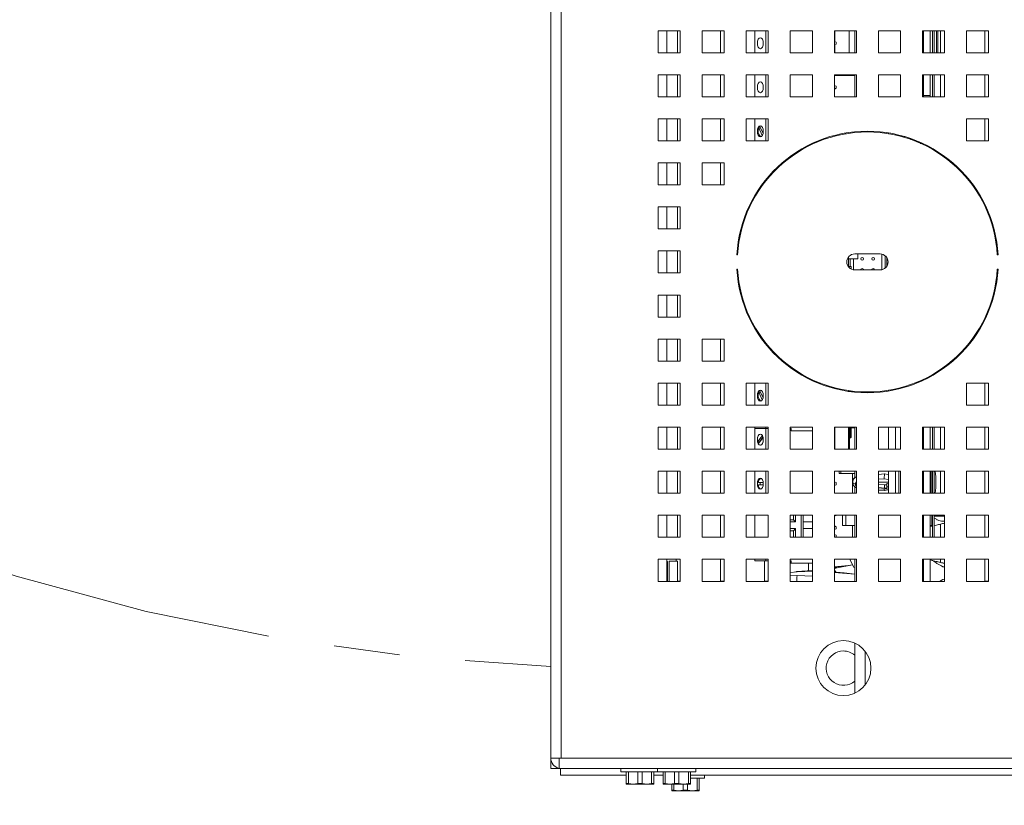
# Paper-space layout '3' of a CAD drawing. Header units: inches. Extents: x 1 to 109, y 1 to 85.
# Tile 66 of 109: x 85 to 92, y 13 to 19. Entities that reach past the tile are written whole.
import ezdxf

# ---------------------------------------------------------------- set-up
doc = ezdxf.new("R2010")
doc.units = ezdxf.units.IN
doc.header["$MEASUREMENT"] = 0
doc.linetypes.add('CENTERX2', pattern=[0.8, 0.5, -0.1, 0.1, -0.1])
doc.layers.add('FORMAT', color=7, linetype='Continuous')
doc.styles.add('SLDTEXTSTYLE0', font='GOTHIC.TTF', dxfattribs={"width": 0.913})
doc.dimstyles.new('SLDDIMSTYLE7', dxfattribs={"dimtxt": 0.625, "dimasz": 0.65, "dimexe": 0, "dimexo": 0.0625, "dimgap": 0.15625, "dimtad": 0, "dimtih": 1, "dimtoh": 1, "dimdec": 1, "dimlfac": 1.2, "dimrnd": 1e-09, "dimzin": 12, "dimdsep": 46, "dimtxsty": 'SLDTEXTSTYLE0', "dimsah": 1, "dimcen": 0, "dimadec": 0, "dimazin": 3, "dimtfac": 1, "dimtdec": 1, "dimtofl": 0, "dimtmove": 0, "dimatfit": 3, "dimfxl": 1, "dimfrac": 2, "dimtolj": 1, "dimtzin": 12, "dimarcsym": 0})

# ---------------------------------------------------------------- blocks, each defined once
blk = doc.blocks.new('_D_106')
at = {"layer": 'FORMAT', "color": 1, "ltscale": 5}
for p, q in [((78.6861, 18.2522), (75.2881, 14.5549)), ((75.2881, 14.5549), (74.0381, 14.5549))]:
    blk.add_line(p, q, dxfattribs=at)
blk.add_solid([(78.6861, 18.2522), (78.1726, 17.8413), (78.3199, 17.706)], dxfattribs=at)
at = {"layer": 'FORMAT', "color": 1, "ltscale": 5, "char_height": 0.625, "attachment_point": 1, "style": 'SLDTEXTSTYLE0'}
for s, insert in [('19.2', (70.2004, 15.3532)), ('DOOR SWING', (68.4869, 14.361))]:
    blk.add_mtext(s, dxfattribs=dict(at, insert=insert))

psp = doc.layouts.new('3')

# ---------------------------------------------------------------- linework, layer by layer
at = {"color": 7, "linetype": 'Continuous', "lineweight": 15, "ltscale": 5}
for p, q in [((88.8858, 13.3542), (88.8858, 30.863)), ((88.9647, 30.863), (88.9647, 13.3542)), ((88.8855, 13.9286), (88.8855, 29.9921)), ((89.8647, 18.8586), (89.698, 18.8586)), ((89.698, 18.8586), (89.698, 18.6919)), ((89.8436, 18.8586), (89.8436, 18.6919)), ((89.8647, 18.6919), (89.8647, 18.8586)), ((90.198, 18.8586), (90.0314, 18.8586)), ((90.0314, 18.8586), (90.0314, 18.6919)), ((90.1689, 18.8586), (90.1689, 18.6921)), ((90.198, 18.6919), (90.198, 18.8586)), ((90.5314, 18.8586), (90.3647, 18.8586)), ((90.3647, 18.8586), (90.3647, 18.6919)), ((90.4286, 18.8586), (90.4286, 18.6919)), ((90.514, 18.8586), (90.514, 18.6919)), ((90.5314, 18.6919), (90.5314, 18.8586)), ((90.8647, 18.8586), (90.698, 18.8586)), ((90.698, 18.8586), (90.698, 18.6919)), ((90.8647, 18.6919), (90.8647, 18.8586)), ((91.198, 18.8586), (91.0314, 18.8586)), ((91.0314, 18.8586), (91.0314, 18.6919)), ((91.0359, 18.8586), (91.0359, 18.7757)), ((91.1443, 18.8586), (91.1443, 18.6921)), ((91.1852, 18.6919), (91.1852, 18.8586)), ((91.198, 18.6919), (91.198, 18.8586)), ((91.5314, 18.8586), (91.3647, 18.8586)), ((91.3647, 18.8586), (91.3647, 18.6919)), ((91.5314, 18.6919), (91.5314, 18.8586)), ((91.8647, 18.8586), (91.698, 18.8586)), ((91.698, 18.8586), (91.698, 18.6919)), ((91.7065, 18.8586), (91.7065, 18.6919)), ((91.7564, 18.8586), (91.7564, 18.6919)), ((91.773, 18.8586), (91.773, 18.6919)), ((91.7855, 18.8586), (91.7855, 18.6919)), ((91.805, 18.8586), (91.805, 18.6919)), ((91.8147, 18.8586), (91.8147, 18.6919)), ((91.8355, 18.8586), (91.8355, 18.6921)), ((91.8647, 18.6919), (91.8647, 18.8586)), ((92.198, 18.8586), (92.0314, 18.8586)), ((92.0314, 18.8586), (92.0314, 18.6919)), ((92.1689, 18.8586), (92.1689, 18.6921)), ((92.198, 18.6919), (92.198, 18.8586)), ((91.0314, 18.7776), (91.0453, 18.772)), ((91.0453, 18.7562), (91.0314, 18.7506)), ((91.0359, 18.7524), (91.0359, 18.6919)), ((91.0453, 18.772), (91.0453, 18.7562)), ((89.698, 18.6919), (89.8647, 18.6919)), ((89.8436, 18.6921), (89.8647, 18.6921)), ((90.0314, 18.6919), (90.198, 18.6919)), ((90.1689, 18.6921), (90.198, 18.6921)), ((90.3647, 18.6919), (90.5314, 18.6919)), ((90.698, 18.6919), (90.8647, 18.6919)), ((91.0314, 18.6919), (91.198, 18.6919)), ((91.1443, 18.6921), (91.0359, 18.6921)), ((91.1443, 18.6921), (91.1852, 18.6921)), ((91.3647, 18.6919), (91.5314, 18.6919)), ((91.698, 18.6919), (91.8647, 18.6919)), ((91.8355, 18.6921), (91.8647, 18.6921)), ((92.0314, 18.6919), (92.198, 18.6919)), ((92.1689, 18.6921), (92.198, 18.6921)), ((89.8647, 18.5253), (89.698, 18.5253)), ((89.698, 18.5253), (89.698, 18.3586)), ((89.8436, 18.5253), (89.8436, 18.3586)), ((89.8647, 18.3586), (89.8647, 18.5253)), ((90.198, 18.5253), (90.0314, 18.5253)), ((90.0314, 18.5253), (90.0314, 18.3586)), ((90.1689, 18.5253), (90.1689, 18.3588)), ((90.198, 18.3586), (90.198, 18.5253)), ((90.5314, 18.5253), (90.3647, 18.5253)), ((90.3647, 18.5253), (90.3647, 18.3586)), ((90.4286, 18.5253), (90.4286, 18.3586)), ((90.514, 18.5253), (90.514, 18.3586)), ((90.5314, 18.3586), (90.5314, 18.5253)), ((90.8647, 18.5253), (90.698, 18.5253)), ((90.698, 18.5253), (90.698, 18.3586)), ((90.8647, 18.3586), (90.8647, 18.5253)), ((91.198, 18.5253), (91.0314, 18.5253)), ((91.0314, 18.5253), (91.0314, 18.3586)), ((91.0314, 18.5188), (91.1689, 18.5188)), ((91.0359, 18.5253), (91.0359, 18.5188)), ((91.1689, 18.5188), (91.1852, 18.5201)), ((91.1852, 18.3586), (91.1852, 18.5253)), ((91.198, 18.3586), (91.198, 18.5253)), ((91.5314, 18.5253), (91.3647, 18.5253)), ((91.3647, 18.5253), (91.3647, 18.3586)), ((91.5314, 18.3586), (91.5314, 18.5253)), ((91.8647, 18.5253), (91.698, 18.5253)), ((91.698, 18.5253), (91.698, 18.3586)), ((91.7065, 18.5253), (91.7065, 18.3671)), ((91.7564, 18.5253), (91.7564, 18.3671)), ((91.773, 18.5253), (91.773, 18.3586)), ((91.7855, 18.5253), (91.7855, 18.3586)), ((91.8355, 18.5253), (91.8355, 18.3588)), ((91.8647, 18.3586), (91.8647, 18.5253)), ((92.198, 18.5253), (92.0314, 18.5253)), ((92.0314, 18.5253), (92.0314, 18.3586)), ((92.1689, 18.5253), (92.1689, 18.3588)), ((92.198, 18.3586), (92.198, 18.5253)), ((91.0314, 18.4442), (91.0453, 18.4387)), ((91.0453, 18.4228), (91.0314, 18.4173)), ((91.0453, 18.4387), (91.0453, 18.4228)), ((89.698, 18.3586), (89.8647, 18.3586)), ((89.8436, 18.3588), (89.8647, 18.3588)), ((90.0314, 18.3586), (90.198, 18.3586)), ((90.1689, 18.3588), (90.198, 18.3588)), ((90.3647, 18.3586), (90.5314, 18.3586)), ((90.698, 18.3586), (90.8647, 18.3586)), ((91.0314, 18.3586), (91.198, 18.3586)), ((91.3647, 18.3586), (91.5314, 18.3586)), ((91.698, 18.3854), (91.7065, 18.3854)), ((91.698, 18.3586), (91.8647, 18.3586)), ((91.7065, 18.3671), (91.7564, 18.3671)), ((91.7065, 18.3586), (91.7065, 18.3671)), ((91.7564, 18.3671), (91.7564, 18.3586)), ((91.8355, 18.3588), (91.8647, 18.3588)), ((92.0314, 18.3586), (92.198, 18.3586)), ((92.1689, 18.3588), (92.198, 18.3588)), ((89.8647, 18.1919), (89.698, 18.1919)), ((89.698, 18.1919), (89.698, 18.0253)), ((89.8436, 18.1919), (89.8436, 18.0253)), ((89.8647, 18.0253), (89.8647, 18.1919)), ((90.198, 18.1919), (90.0314, 18.1919)), ((90.0314, 18.1919), (90.0314, 18.0253)), ((90.1689, 18.1919), (90.1689, 18.0254)), ((90.198, 18.0253), (90.198, 18.1919)), ((90.5314, 18.1919), (90.3647, 18.1919)), ((90.3647, 18.1919), (90.3647, 18.0253)), ((90.4286, 18.1919), (90.4286, 18.0253)), ((90.514, 18.1919), (90.514, 18.0253)), ((90.5314, 18.0253), (90.5314, 18.1919)), ((92.198, 18.1919), (92.0314, 18.1919)), ((92.0314, 18.1919), (92.0314, 18.0253)), ((92.1689, 18.1919), (92.1689, 18.0254)), ((92.198, 18.0253), (92.198, 18.1919)), ((90.4725, 18.1239), (90.461, 18.1239)), ((90.461, 18.1239), (90.4862, 18.0662)), ((90.468, 18.1344), (90.4748, 18.1386)), ((90.4917, 18.08), (90.468, 18.1344)), ((90.9203, 18.0236), (90.9203, 18.0299)), ((90.9719, 18.0423), (90.9719, 18.0485)), ((91.1168, 18.0784), (91.1168, 18.0844)), ((91.1737, 18.0907), (91.1767, 18.085)), ((91.1743, 18.0908), (91.1774, 18.0851)), ((91.4408, 18.0853), (91.4408, 18.0794)), ((91.4933, 18.0753), (91.4933, 18.0693)), ((91.5195, 18.0692), (91.5195, 18.0631)), ((91.5458, 18.0562), (91.5458, 18.0623)), ((91.6269, 18.034), (91.6084, 18.0365)), ((91.6152, 18.0361), (91.6269, 18.034)), ((89.698, 18.0253), (89.8647, 18.0253)), ((89.8436, 18.0254), (89.8647, 18.0254)), ((90.0314, 18.0253), (90.198, 18.0253)), ((90.1689, 18.0254), (90.198, 18.0254)), ((90.3647, 18.0253), (90.5314, 18.0253)), ((91.6464, 18.0222), (91.6736, 18.0172)), ((91.6802, 18.0053), (91.7065, 18.0005)), ((91.7065, 18.0023), (91.7065, 17.9958)), ((91.7564, 17.9769), (91.7564, 17.9702)), ((91.7627, 17.9734), (91.7627, 17.9667)), ((91.773, 17.9675), (91.773, 17.9608)), ((91.7855, 17.9603), (91.7855, 17.9535)), ((92.0314, 18.0253), (92.198, 18.0253)), ((92.1689, 18.0254), (92.198, 18.0254)), ((90.7066, 17.914), (90.7127, 17.914)), ((90.7127, 17.914), (90.7127, 17.9112)), ((90.7127, 17.914), (90.7148, 17.914)), ((90.7148, 17.9126), (90.7148, 17.9198)), ((90.7336, 17.9326), (90.7442, 17.9326)), ((89.8647, 17.8586), (89.698, 17.8586)), ((89.698, 17.8586), (89.698, 17.6919)), ((89.8436, 17.8586), (89.8436, 17.6919)), ((89.8647, 17.6919), (89.8647, 17.8586)), ((90.198, 17.8586), (90.0314, 17.8586)), ((90.0314, 17.8586), (90.0314, 17.6919)), ((90.1689, 17.8586), (90.1689, 17.6921)), ((90.198, 17.6919), (90.198, 17.8586)), ((90.6172, 17.842), (90.6172, 17.8341)), ((90.6289, 17.8446), (90.6274, 17.8511)), ((91.927, 17.8588), (91.918, 17.8588)), ((90.514, 17.7331), (90.514, 17.7238)), ((92.0022, 17.7783), (92.0022, 17.7869)), ((89.698, 17.6919), (89.8647, 17.6919)), ((89.8436, 17.6921), (89.8647, 17.6921)), ((90.0314, 17.6919), (90.198, 17.6919)), ((90.1689, 17.6921), (90.198, 17.6921)), ((90.4286, 17.6103), (90.4286, 17.5986)), ((89.8647, 17.5253), (89.698, 17.5253)), ((89.698, 17.5253), (89.698, 17.3586)), ((89.8436, 17.5253), (89.8436, 17.3586)), ((89.8647, 17.3586), (89.8647, 17.5253)), ((92.1791, 17.5254), (92.1727, 17.5254)), ((89.698, 17.3586), (89.8647, 17.3586)), ((89.8436, 17.3588), (89.8647, 17.3588)), ((90.3242, 17.3588), (90.3302, 17.3588)), ((90.3355, 17.3782), (90.3355, 17.3988)), ((92.233, 17.3588), (92.2391, 17.3588)), ((89.8647, 17.1919), (89.698, 17.1919)), ((89.698, 17.1919), (89.698, 17.0253)), ((89.8436, 17.1919), (89.8436, 17.0253)), ((89.8647, 17.0253), (89.8647, 17.1919)), ((90.2935, 17.1628), (90.2994, 17.1628)), ((90.3014, 17.1921), (90.2956, 17.1921)), ((91.1377, 17.1456), (91.1377, 17.132)), ((91.3772, 17.169), (91.1855, 17.169)), ((91.2083, 17.169), (91.2083, 17.132)), ((91.391, 17.0498), (91.391, 17.1674)), ((91.4159, 17.0622), (91.4159, 17.155)), ((91.4283, 17.1408), (91.4283, 17.0764)), ((92.2677, 17.1921), (92.2618, 17.1921)), ((92.2639, 17.1628), (92.2697, 17.1628)), ((91.1377, 17.132), (91.1377, 17.0739)), ((91.1502, 17.132), (91.1377, 17.132)), ((91.1377, 17.0739), (91.1502, 17.0739)), ((91.1502, 17.132), (91.1751, 17.132)), ((91.1502, 17.132), (91.1502, 17.0739)), ((91.1585, 17.0739), (91.1502, 17.0739)), ((91.1585, 17.0546), (91.1585, 17.0739)), ((91.1751, 17.0491), (91.1751, 17.132)), ((91.2083, 17.132), (91.1751, 17.132)), ((91.4283, 17.1216), (91.4362, 17.1216)), ((89.698, 17.0253), (89.8647, 17.0253)), ((89.8436, 17.0254), (89.8647, 17.0254)), ((90.2994, 17.0544), (90.2935, 17.0544)), ((90.2955, 17.0254), (90.3014, 17.0254)), ((91.1855, 17.0482), (91.3772, 17.0482)), ((92.2618, 17.0254), (92.2677, 17.0254)), ((92.2697, 17.0544), (92.2639, 17.0544)), ((89.8647, 16.8586), (89.698, 16.8586)), ((89.698, 16.8586), (89.698, 16.6919)), ((89.8436, 16.8586), (89.8436, 16.6919)), ((89.8647, 16.6919), (89.8647, 16.8586)), ((90.3301, 16.8588), (90.3241, 16.8588)), ((90.3355, 16.8184), (90.3355, 16.839)), ((92.2391, 16.8588), (92.2331, 16.8588)), ((89.698, 16.6919), (89.8647, 16.6919)), ((89.8436, 16.6921), (89.8647, 16.6921)), ((92.1728, 16.6921), (92.1793, 16.6921)), ((90.4286, 16.6185), (90.4286, 16.6069)), ((89.8647, 16.5253), (89.698, 16.5253)), ((89.698, 16.5253), (89.698, 16.3586)), ((89.8436, 16.5253), (89.8436, 16.3586)), ((89.8647, 16.3586), (89.8647, 16.5253)), ((90.198, 16.5253), (90.0314, 16.5253)), ((90.0314, 16.5253), (90.0314, 16.3586)), ((90.1689, 16.5253), (90.1689, 16.3588)), ((90.198, 16.3586), (90.198, 16.5253)), ((90.514, 16.4933), (90.514, 16.4841)), ((92.0022, 16.4303), (92.0022, 16.4389)), ((89.698, 16.3586), (89.8647, 16.3586)), ((89.8436, 16.3588), (89.8647, 16.3588)), ((90.0314, 16.3586), (90.198, 16.3586)), ((90.1689, 16.3588), (90.198, 16.3588)), ((90.6493, 16.3474), (90.6584, 16.3474)), ((91.9184, 16.3588), (91.9274, 16.3588)), ((91.7564, 16.247), (91.7564, 16.2403)), ((91.773, 16.2564), (91.773, 16.2497)), ((91.7855, 16.2637), (91.7855, 16.2569)), ((89.8647, 16.1919), (89.698, 16.1919)), ((89.698, 16.1919), (89.698, 16.0253)), ((89.8436, 16.1919), (89.8436, 16.0253)), ((89.8647, 16.0253), (89.8647, 16.1919)), ((90.198, 16.1919), (90.0314, 16.1919)), ((90.0314, 16.1919), (90.0314, 16.0253)), ((90.1689, 16.1919), (90.1689, 16.0254)), ((90.198, 16.0253), (90.198, 16.1919)), ((90.5314, 16.1919), (90.3647, 16.1919)), ((90.3647, 16.1919), (90.3647, 16.0253)), ((90.4286, 16.1919), (90.4286, 16.0253)), ((90.514, 16.1919), (90.514, 16.0253)), ((90.5314, 16.0253), (90.5314, 16.1919)), ((90.9203, 16.1873), (90.9203, 16.1936)), ((90.9719, 16.1687), (90.9719, 16.1749)), ((91.6641, 16.2023), (91.6641, 16.1959)), ((91.6654, 16.1964), (91.6654, 16.2028)), ((91.674, 16.2065), (91.674, 16.2001)), ((91.6914, 16.2078), (91.6914, 16.2142)), ((91.7, 16.2183), (91.7, 16.2118)), ((91.7065, 16.2213), (91.7065, 16.2149)), ((92.198, 16.1919), (92.0314, 16.1919)), ((92.0314, 16.1919), (92.0314, 16.0253)), ((92.1689, 16.1919), (92.1689, 16.0254)), ((92.198, 16.0253), (92.198, 16.1919)), ((90.4725, 16.1239), (90.461, 16.1239)), ((90.461, 16.1239), (90.4862, 16.0662)), ((90.468, 16.1344), (90.4748, 16.1386)), ((90.4917, 16.08), (90.468, 16.1344)), ((91.0345, 16.1564), (91.0345, 16.1504)), ((91.1389, 16.1313), (91.1389, 16.1352)), ((91.1471, 16.1313), (91.1389, 16.1313)), ((91.1852, 16.1237), (91.1852, 16.1296)), ((91.4399, 16.1377), (91.4399, 16.1318)), ((91.4408, 16.1378), (91.4408, 16.1319)), ((91.4933, 16.1479), (91.4933, 16.1419)), ((89.698, 16.0253), (89.8647, 16.0253)), ((89.8436, 16.0254), (89.8647, 16.0254)), ((90.0314, 16.0253), (90.198, 16.0253)), ((90.1689, 16.0254), (90.198, 16.0254)), ((90.3647, 16.0253), (90.5314, 16.0253)), ((92.0314, 16.0253), (92.198, 16.0253)), ((92.1689, 16.0254), (92.198, 16.0254)), ((89.8647, 15.8586), (89.698, 15.8586)), ((89.698, 15.8586), (89.698, 15.6919)), ((89.8436, 15.8586), (89.8436, 15.6919)), ((89.8647, 15.6919), (89.8647, 15.8586)), ((90.198, 15.8586), (90.0314, 15.8586)), ((90.0314, 15.8586), (90.0314, 15.6919)), ((90.1689, 15.8586), (90.1689, 15.6921)), ((90.198, 15.6919), (90.198, 15.8586)), ((90.5314, 15.8586), (90.3647, 15.8586)), ((90.3647, 15.8586), (90.3647, 15.6919)), ((90.4286, 15.8586), (90.4286, 15.8474)), ((90.4286, 15.8474), (90.4286, 15.6919)), ((90.514, 15.8474), (90.4286, 15.8474)), ((90.4865, 15.7948), (90.4509, 15.7468)), ((90.514, 15.8586), (90.514, 15.8474)), ((90.514, 15.8474), (90.514, 15.6919)), ((90.5314, 15.8474), (90.514, 15.8474)), ((90.5314, 15.6919), (90.5314, 15.8586)), ((90.8647, 15.8586), (90.698, 15.8586)), ((90.698, 15.8586), (90.698, 15.6919)), ((90.7039, 15.8474), (90.698, 15.8474)), ((90.7039, 15.8308), (90.7039, 15.8474)), ((90.8647, 15.8308), (90.7039, 15.8308)), ((90.8647, 15.6919), (90.8647, 15.8586)), ((91.198, 15.8586), (91.0314, 15.8586)), ((91.0314, 15.8586), (91.0314, 15.6919)), ((91.0345, 15.8586), (91.0345, 15.6919)), ((91.1389, 15.8396), (91.1389, 15.8544)), ((91.1389, 15.8198), (91.1389, 15.8396)), ((91.1389, 15.7788), (91.1389, 15.8198)), ((91.1521, 15.8428), (91.1422, 15.8428)), ((91.1422, 15.8165), (91.1521, 15.8165)), ((91.1553, 15.8544), (91.1553, 15.8586)), ((91.1586, 15.8544), (91.1553, 15.8544)), ((91.1553, 15.785), (91.1553, 15.8544)), ((91.1586, 15.8544), (91.1586, 15.785)), ((91.1852, 15.6919), (91.1852, 15.8586)), ((91.198, 15.6919), (91.198, 15.8586)), ((91.5314, 15.8586), (91.3647, 15.8586)), ((91.3647, 15.8586), (91.3647, 15.6919)), ((91.4399, 15.8586), (91.4399, 15.8453)), ((91.4399, 15.8453), (91.4408, 15.8453)), ((91.4399, 15.8453), (91.4399, 15.8406)), ((91.4399, 15.8406), (91.4399, 15.833)), ((91.4399, 15.8406), (91.4408, 15.8406)), ((91.4399, 15.8313), (91.4399, 15.8019)), ((91.4399, 15.8313), (91.4408, 15.8313)), ((91.4399, 15.8019), (91.4399, 15.8008)), ((91.4399, 15.8019), (91.4408, 15.8019)), ((91.4399, 15.8008), (91.4408, 15.8008)), ((91.4408, 15.8586), (91.4408, 15.6919)), ((91.4933, 15.8586), (91.4933, 15.6919)), ((91.5314, 15.6919), (91.5314, 15.8586)), ((91.8647, 15.8586), (91.698, 15.8586)), ((91.698, 15.8586), (91.698, 15.6919)), ((91.7065, 15.8586), (91.7065, 15.6919)), ((91.7564, 15.8586), (91.7564, 15.6919)), ((91.773, 15.8586), (91.773, 15.6919)), ((91.7855, 15.8586), (91.7855, 15.6919)), ((91.8355, 15.8586), (91.8355, 15.6921)), ((91.8647, 15.6919), (91.8647, 15.8586)), ((92.198, 15.8586), (92.0314, 15.8586)), ((92.0314, 15.8586), (92.0314, 15.6919)), ((92.1689, 15.8586), (92.1689, 15.6921)), ((92.198, 15.6919), (92.198, 15.8586)), ((90.4649, 15.7468), (90.4509, 15.7468)), ((90.4561, 15.7333), (90.4918, 15.7813)), ((90.4914, 15.7826), (90.4649, 15.7468)), ((90.4649, 15.7468), (90.4652, 15.7456)), ((91.1389, 15.6919), (91.1389, 15.7788)), ((91.1471, 15.7817), (91.1521, 15.7817)), ((91.1471, 15.7817), (91.1471, 15.7785)), ((91.1521, 15.7785), (91.1471, 15.7785)), ((91.1521, 15.7785), (91.1521, 15.7817)), ((91.1586, 15.785), (91.1553, 15.785)), ((91.4399, 15.7912), (91.4408, 15.7912)), ((91.4399, 15.7746), (91.4408, 15.7746)), ((91.4399, 15.7746), (91.4399, 15.7605)), ((91.4399, 15.7605), (91.4399, 15.7565)), ((91.4399, 15.7605), (91.4408, 15.7605)), ((91.4399, 15.7565), (91.4408, 15.7565)), ((91.698, 15.7721), (91.7065, 15.7721)), ((89.698, 15.6919), (89.8647, 15.6919)), ((89.8436, 15.6921), (89.8647, 15.6921)), ((90.0314, 15.6919), (90.198, 15.6919)), ((90.1689, 15.6921), (90.198, 15.6921)), ((90.3647, 15.6919), (90.5314, 15.6919)), ((90.698, 15.6919), (90.8647, 15.6919)), ((91.0314, 15.6919), (91.198, 15.6919)), ((91.3647, 15.6919), (91.5314, 15.6919)), ((91.698, 15.6919), (91.8647, 15.6919)), ((91.8355, 15.6921), (91.8647, 15.6921)), ((92.0314, 15.6919), (92.198, 15.6919)), ((92.1689, 15.6921), (92.198, 15.6921)), ((89.8647, 15.5253), (89.698, 15.5253)), ((89.698, 15.5253), (89.698, 15.3586)), ((89.8436, 15.5253), (89.8436, 15.3586)), ((89.8647, 15.3586), (89.8647, 15.5253)), ((90.198, 15.5253), (90.0314, 15.5253)), ((90.0314, 15.5253), (90.0314, 15.3586)), ((90.1689, 15.5253), (90.1689, 15.3588)), ((90.198, 15.3586), (90.198, 15.5253)), ((90.5314, 15.5253), (90.3647, 15.5253)), ((90.3647, 15.5253), (90.3647, 15.3586)), ((90.4286, 15.5253), (90.4286, 15.3586)), ((90.514, 15.5253), (90.514, 15.3586)), ((90.5314, 15.3586), (90.5314, 15.5253)), ((90.8647, 15.5253), (90.698, 15.5253)), ((90.698, 15.5253), (90.698, 15.3586)), ((90.8647, 15.3586), (90.8647, 15.5253)), ((91.198, 15.5253), (91.0314, 15.5253)), ((91.0314, 15.5253), (91.0314, 15.3586)), ((91.0668, 15.5088), (91.0668, 15.5253)), ((91.0668, 15.5088), (91.0793, 15.5088)), ((91.0793, 15.5253), (91.0793, 15.5088)), ((91.0793, 15.5088), (91.1852, 15.5088)), ((91.1689, 15.5088), (91.1689, 15.4443)), ((91.1852, 15.4743), (91.1852, 15.5253)), ((91.198, 15.3586), (91.198, 15.5253)), ((91.5314, 15.5253), (91.3647, 15.5253)), ((91.3647, 15.5253), (91.3647, 15.3586)), ((91.4104, 15.5045), (91.3647, 15.5015)), ((91.4408, 15.5004), (91.4084, 15.5046)), ((91.4408, 15.5253), (91.4408, 15.3586)), ((91.4933, 15.5253), (91.4933, 15.3586)), ((91.5195, 15.5253), (91.5195, 15.4123)), ((91.5314, 15.3586), (91.5314, 15.5253)), ((91.8647, 15.5253), (91.698, 15.5253)), ((91.698, 15.5253), (91.698, 15.3586)), ((91.7065, 15.5253), (91.7065, 15.3586)), ((91.7564, 15.5253), (91.7564, 15.3586)), ((91.7627, 15.5253), (91.7627, 15.3586)), ((91.773, 15.5253), (91.773, 15.3586)), ((91.7855, 15.5253), (91.7855, 15.3586)), ((91.8355, 15.5253), (91.8355, 15.3588)), ((91.8647, 15.3586), (91.8647, 15.5253)), ((92.198, 15.5253), (92.0314, 15.5253)), ((92.0314, 15.5253), (92.0314, 15.3586)), ((92.1689, 15.5253), (92.1689, 15.3588)), ((92.198, 15.3586), (92.198, 15.5253)), ((90.4933, 15.4391), (90.4563, 15.4391)), ((90.4563, 15.4224), (90.4933, 15.4224)), ((91.0314, 15.4442), (91.0453, 15.4387)), ((91.0453, 15.4228), (91.0314, 15.4173)), ((91.0453, 15.4387), (91.0453, 15.4228)), ((91.1689, 15.4416), (91.1689, 15.3588)), ((91.1708, 15.4405), (91.1703, 15.4431)), ((91.1708, 15.4411), (91.1705, 15.4424)), ((91.1909, 15.4287), (91.1909, 15.428)), ((91.3647, 15.465), (91.4089, 15.4679)), ((91.4408, 15.4425), (91.3647, 15.4418)), ((91.3647, 15.4249), (91.4113, 15.4212)), ((91.4089, 15.4679), (91.4408, 15.4638)), ((91.4113, 15.4212), (91.4277, 15.4214)), ((91.4113, 15.4212), (91.4113, 15.398)), ((91.4277, 15.4335), (91.4408, 15.4337)), ((91.4277, 15.4214), (91.4277, 15.4335)), ((91.4277, 15.4214), (91.4277, 15.3978)), ((91.7065, 15.4888), (91.698, 15.4864)), ((91.7065, 15.4888), (91.698, 15.4873)), ((89.698, 15.3586), (89.8647, 15.3586)), ((89.8436, 15.3588), (89.8647, 15.3588)), ((90.0314, 15.3586), (90.198, 15.3586)), ((90.1689, 15.3588), (90.198, 15.3588)), ((90.3647, 15.3586), (90.5314, 15.3586)), ((90.698, 15.3586), (90.8647, 15.3586)), ((91.0314, 15.3586), (91.198, 15.3586)), ((91.1689, 15.3588), (91.1852, 15.3588)), ((91.1852, 15.3586), (91.1852, 15.4095)), ((91.4113, 15.398), (91.3647, 15.4017)), ((91.4089, 15.3888), (91.3647, 15.3917)), ((91.3647, 15.3827), (91.4104, 15.3797)), ((91.3647, 15.3586), (91.5314, 15.3586)), ((91.4084, 15.3796), (91.4408, 15.3838)), ((91.4408, 15.3929), (91.4089, 15.3888)), ((91.4277, 15.3978), (91.4113, 15.398)), ((91.4408, 15.4072), (91.4277, 15.4074)), ((91.5195, 15.4123), (91.5195, 15.3586)), ((91.698, 15.3586), (91.8647, 15.3586)), ((91.8355, 15.3588), (91.8647, 15.3588)), ((92.0314, 15.3586), (92.198, 15.3586)), ((92.1689, 15.3588), (92.198, 15.3588)), ((89.698, 15.1919), (89.698, 15.0253)), ((89.8647, 15.1919), (89.698, 15.1919)), ((89.8436, 15.1919), (89.8436, 15.0253)), ((89.8647, 15.0253), (89.8647, 15.1919)), ((90.198, 15.1919), (90.0314, 15.1919)), ((90.0314, 15.1919), (90.0314, 15.0253)), ((90.1689, 15.1919), (90.1689, 15.0254)), ((90.198, 15.0253), (90.198, 15.1919)), ((90.5314, 15.1919), (90.3647, 15.1919)), ((90.3647, 15.1919), (90.3647, 15.0253)), ((90.4286, 15.0253), (90.4286, 15.1919)), ((90.5314, 15.0253), (90.5314, 15.1919)), ((90.8647, 15.1919), (90.698, 15.1919)), ((90.698, 15.1919), (90.698, 15.0253)), ((90.7222, 15.1577), (90.698, 15.1577)), ((90.7375, 15.1411), (90.698, 15.1411)), ((90.7222, 15.1919), (90.7222, 15.1577)), ((90.7375, 15.1411), (90.7222, 15.1577)), ((90.7375, 15.1919), (90.7375, 15.1411)), ((90.7808, 15.0253), (90.7808, 15.1919)), ((90.7953, 15.1411), (90.7953, 15.1919)), ((90.7953, 15.0911), (90.7953, 15.1411)), ((90.8647, 15.1411), (90.7953, 15.1411)), ((90.8647, 15.0253), (90.8647, 15.1919)), ((91.198, 15.1919), (91.0314, 15.1919)), ((91.0314, 15.1919), (91.0314, 15.0253)), ((91.0314, 15.1859), (91.0453, 15.1915)), ((91.0453, 15.1915), (91.0453, 15.1919)), ((91.0939, 15.1919), (91.0939, 15.1154)), ((91.1852, 15.0253), (91.1852, 15.1919)), ((91.198, 15.0253), (91.198, 15.1919)), ((91.5314, 15.1919), (91.3647, 15.1919)), ((91.3647, 15.1919), (91.3647, 15.0253)), ((91.5314, 15.0253), (91.5314, 15.1919)), ((91.8647, 15.1919), (91.698, 15.1919)), ((91.698, 15.1919), (91.698, 15.0253)), ((91.7065, 15.1919), (91.7065, 15.0253)), ((91.7564, 15.1919), (91.7564, 15.0253)), ((91.7676, 15.1154), (91.7676, 15.1919)), ((91.773, 15.1919), (91.773, 15.0253)), ((91.7855, 15.1919), (91.7855, 15.0253)), ((91.8647, 15.1864), (91.7855, 15.1856)), ((91.8355, 15.1252), (91.8355, 15.0254)), ((91.8528, 15.1467), (91.8612, 15.1474)), ((91.8612, 15.1474), (91.8647, 15.1474)), ((91.8647, 15.0253), (91.8647, 15.1919)), ((92.198, 15.1919), (92.0314, 15.1919)), ((92.0314, 15.1919), (92.0314, 15.0253)), ((92.1689, 15.1919), (92.1689, 15.0254)), ((92.198, 15.0253), (92.198, 15.1919)), ((90.698, 15.0911), (90.7375, 15.0911)), ((90.698, 15.0744), (90.7222, 15.0744)), ((90.7375, 15.0911), (90.7222, 15.0744)), ((90.7222, 15.0744), (90.7222, 15.0253)), ((90.7375, 15.0911), (90.7375, 15.0253)), ((90.7953, 15.0253), (90.7953, 15.0911)), ((90.8647, 15.0911), (90.7953, 15.0911)), ((91.0314, 15.1109), (91.0453, 15.1053)), ((91.0453, 15.0895), (91.0314, 15.0839)), ((91.0453, 15.1053), (91.0453, 15.0895)), ((91.1189, 15.1154), (91.0939, 15.1154)), ((91.1852, 15.1154), (91.1189, 15.1154)), ((91.1689, 15.1154), (91.1689, 15.0254)), ((91.7065, 15.1154), (91.698, 15.1154)), ((91.7564, 15.1154), (91.7676, 15.1154)), ((91.7564, 15.1054), (91.773, 15.1096)), ((89.698, 15.0253), (89.8647, 15.0253)), ((89.8436, 15.0254), (89.8647, 15.0254)), ((90.0314, 15.0253), (90.198, 15.0253)), ((90.1689, 15.0254), (90.198, 15.0254)), ((90.3647, 15.0253), (90.5314, 15.0253)), ((90.698, 15.0253), (90.8647, 15.0253)), ((91.0453, 15.0406), (91.0314, 15.0462)), ((91.0314, 15.0253), (91.198, 15.0253)), ((91.0453, 15.0253), (91.0453, 15.0406)), ((91.1689, 15.0254), (91.1852, 15.0254)), ((91.3647, 15.0253), (91.5314, 15.0253)), ((91.698, 15.0253), (91.8647, 15.0253)), ((91.8355, 15.0254), (91.8647, 15.0254)), ((92.0314, 15.0253), (92.198, 15.0253)), ((92.1689, 15.0254), (92.198, 15.0254)), ((89.698, 14.8586), (89.698, 14.6919)), ((89.8647, 14.8586), (89.698, 14.8586)), ((89.7647, 14.6919), (89.7647, 14.8586)), ((89.7647, 14.8413), (89.7687, 14.8413)), ((89.7687, 14.8413), (89.7687, 14.6919)), ((89.8436, 14.8456), (89.7814, 14.8456)), ((89.7814, 14.6919), (89.7814, 14.8456)), ((89.8355, 14.8586), (89.8355, 14.8456)), ((89.8436, 14.6919), (89.8436, 14.8456)), ((89.8647, 14.6919), (89.8647, 14.8586)), ((90.198, 14.8586), (90.0314, 14.8586)), ((90.0314, 14.8586), (90.0314, 14.6919)), ((90.1689, 14.8586), (90.1689, 14.6921)), ((90.198, 14.6919), (90.198, 14.8586)), ((90.5314, 14.8586), (90.3647, 14.8586)), ((90.3647, 14.8586), (90.3647, 14.6919)), ((90.4286, 14.8586), (90.4286, 14.8474)), ((90.514, 14.8474), (90.4286, 14.8474)), ((90.5022, 14.8474), (90.5022, 14.6921)), ((90.514, 14.8586), (90.514, 14.8474)), ((90.514, 14.8474), (90.5314, 14.8474)), ((90.5314, 14.6919), (90.5314, 14.8586)), ((90.8647, 14.8586), (90.698, 14.8586)), ((90.698, 14.8586), (90.698, 14.6919)), ((90.698, 14.8474), (90.7039, 14.8474)), ((90.7039, 14.8308), (90.698, 14.8308)), ((90.7039, 14.8474), (90.7039, 14.8308)), ((90.7039, 14.8308), (90.8647, 14.8308)), ((90.8355, 14.8308), (90.8355, 14.7718)), ((90.8647, 14.6919), (90.8647, 14.8586)), ((91.198, 14.8586), (91.0314, 14.8586)), ((91.0314, 14.8586), (91.0314, 14.6919)), ((91.1786, 14.7957), (91.1493, 14.8586)), ((91.1852, 14.6919), (91.1852, 14.8586)), ((91.198, 14.6919), (91.198, 14.8586)), ((91.5314, 14.8586), (91.3647, 14.8586)), ((91.3647, 14.8586), (91.3647, 14.6919)), ((91.5314, 14.6919), (91.5314, 14.8586)), ((91.698, 14.8421), (91.7033, 14.8586)), ((91.8647, 14.8586), (91.698, 14.8586)), ((91.698, 14.8586), (91.698, 14.6919)), ((91.7065, 14.8385), (91.7064, 14.8385)), ((91.7064, 14.8385), (91.7064, 14.6919)), ((91.7065, 14.8586), (91.7065, 14.6919)), ((91.7564, 14.8586), (91.7564, 14.6919)), ((91.7817, 14.8462), (91.8647, 14.8274)), ((91.8355, 14.8586), (91.8355, 14.8351)), ((91.8647, 14.6919), (91.8647, 14.8586)), ((92.198, 14.8586), (92.0314, 14.8586)), ((92.0314, 14.8586), (92.0314, 14.6919)), ((92.1689, 14.8586), (92.1689, 14.6921)), ((92.198, 14.6919), (92.198, 14.8586)), ((90.7495, 14.7643), (90.698, 14.76)), ((90.7473, 14.7657), (90.7309, 14.7627)), ((90.8647, 14.7738), (90.746, 14.7656)), ((90.8647, 14.7679), (90.7495, 14.7643)), ((91.0314, 14.802), (91.1359, 14.8112)), ((91.0314, 14.788), (91.0418, 14.7917)), ((91.0314, 14.7739), (91.0418, 14.7701)), ((91.0314, 14.7599), (91.1852, 14.7464)), ((91.1684, 14.8175), (91.04, 14.7926)), ((91.0999, 14.8042), (91.0476, 14.8009)), ((91.1055, 14.7573), (91.0476, 14.761)), ((91.1684, 14.8175), (91.0986, 14.8041)), ((91.1055, 14.7573), (91.1852, 14.7464)), ((91.7053, 14.7804), (91.6997, 14.7814)), ((91.8612, 14.8019), (91.8528, 14.8028)), ((89.698, 14.6919), (89.8647, 14.6919)), ((89.8436, 14.6921), (89.8647, 14.6921)), ((90.0314, 14.6919), (90.198, 14.6919)), ((90.1689, 14.6921), (90.198, 14.6921)), ((90.3647, 14.6919), (90.5314, 14.6919)), ((90.5022, 14.6921), (90.5314, 14.6921)), ((90.698, 14.7394), (90.7495, 14.735)), ((90.698, 14.6919), (90.8647, 14.6919)), ((90.7495, 14.735), (90.8647, 14.7314)), ((91.0314, 14.6919), (91.198, 14.6919)), ((91.3647, 14.6919), (91.5314, 14.6919)), ((91.698, 14.6919), (91.8647, 14.6919)), ((91.6997, 14.7278), (91.7053, 14.7288)), ((91.7053, 14.7288), (91.7064, 14.7288)), ((91.8267, 14.6919), (91.8528, 14.7064)), ((91.8612, 14.7073), (91.8528, 14.7064)), ((92.0314, 14.6919), (92.198, 14.6919)), ((92.1689, 14.6921), (92.198, 14.6921)), ((91.1852, 13.8453), (91.1852, 14.2252)), ((88.8858, 13.9286), (88.8855, 13.9286)), ((88.8855, 13.9037), (88.8855, 13.9286)), ((88.8855, 13.9037), (88.8858, 13.9037)), ((88.8855, 13.9037), (88.8855, 13.9036)), ((88.8855, 13.9036), (88.8855, 13.2753)), ((88.8858, 13.9036), (88.8855, 13.9036)), ((88.948, 13.3542), (88.8858, 13.3542)), ((88.948, 13.2753), (88.948, 13.3542)), ((88.948, 13.3542), (88.9647, 13.3542)), ((88.9647, 13.3542), (102.1772, 13.3542)), ((88.8855, 13.2753), (88.9354, 13.2753)), ((88.9354, 13.2809), (88.9354, 13.2753)), ((88.9354, 13.2753), (88.948, 13.2753)), ((88.948, 13.2753), (102.1772, 13.2753)), ((88.9595, 13.2254), (88.9595, 13.2753)), ((89.4155, 13.2753), (89.4155, 13.2518)), ((89.694, 13.2753), (89.694, 13.2518)), ((89.984, 13.2518), (89.984, 13.2753)), ((88.9595, 13.2254), (89.4564, 13.2254)), ((89.4155, 13.2518), (89.694, 13.2518)), ((89.4564, 13.1614), (89.4564, 13.2518)), ((89.4728, 13.2518), (89.4728, 13.1614)), ((89.5441, 13.1614), (89.5441, 13.2518)), ((89.577, 13.2518), (89.577, 13.1614)), ((89.6483, 13.1614), (89.6483, 13.2518)), ((89.6647, 13.2518), (89.6647, 13.1614)), ((89.6647, 13.2254), (89.7349, 13.2254)), ((89.694, 13.2518), (89.984, 13.2518)), ((89.7349, 13.1614), (89.7349, 13.2518)), ((89.7513, 13.2518), (89.7513, 13.1614)), ((89.8226, 13.1614), (89.8226, 13.2518)), ((89.8555, 13.2518), (89.8555, 13.1614)), ((89.9268, 13.1614), (89.9268, 13.2518)), ((89.9432, 13.2518), (89.9432, 13.1614)), ((89.9432, 13.2254), (93.3013, 13.2254)), ((89.9432, 13.2019), (90.0497, 13.2019)), ((89.9924, 13.1116), (89.9924, 13.2019)), ((90.0089, 13.2019), (90.0089, 13.1116)), ((90.0497, 13.2019), (90.0497, 13.2254)), ((89.4564, 13.1614), (89.4728, 13.1614)), ((89.4564, 13.1581), (89.4564, 13.1614)), ((89.4564, 13.1581), (89.4572, 13.1578)), ((89.5084, 13.1578), (89.4572, 13.1578)), ((89.4728, 13.1614), (89.5084, 13.1578)), ((89.5084, 13.1578), (89.5441, 13.1614)), ((89.6126, 13.1578), (89.5084, 13.1578)), ((89.5441, 13.1614), (89.577, 13.1614)), ((89.577, 13.1614), (89.6126, 13.1578)), ((89.6126, 13.1578), (89.6483, 13.1614)), ((89.6639, 13.1578), (89.6126, 13.1578)), ((89.6483, 13.1614), (89.6647, 13.1614)), ((89.6639, 13.1578), (89.6647, 13.1581)), ((89.6647, 13.1614), (89.6647, 13.1581)), ((89.7349, 13.1614), (89.7513, 13.1614)), ((89.7349, 13.1581), (89.7349, 13.1614)), ((89.7349, 13.1581), (89.7357, 13.1578)), ((89.7869, 13.1578), (89.7357, 13.1578)), ((89.7513, 13.1614), (89.7869, 13.1578)), ((89.7869, 13.1578), (89.8226, 13.1614)), ((89.8911, 13.1578), (89.7869, 13.1578)), ((89.8005, 13.1116), (89.8005, 13.1578)), ((89.817, 13.1578), (89.817, 13.1116)), ((89.8226, 13.1614), (89.8555, 13.1614)), ((89.8555, 13.1614), (89.8911, 13.1578)), ((89.8883, 13.1116), (89.8883, 13.1578)), ((89.8911, 13.1578), (89.9268, 13.1614)), ((89.9424, 13.1578), (89.8911, 13.1578)), ((89.9211, 13.1578), (89.9211, 13.1116)), ((89.9268, 13.1614), (89.9432, 13.1614)), ((89.9424, 13.1578), (89.9432, 13.1581)), ((89.9432, 13.1614), (89.9432, 13.1581)), ((89.8005, 13.1116), (89.817, 13.1116)), ((89.8005, 13.1083), (89.8005, 13.1116)), ((89.8005, 13.1083), (89.8013, 13.1079)), ((89.8526, 13.1079), (89.8013, 13.1079)), ((89.817, 13.1116), (89.8526, 13.1079)), ((89.8526, 13.1079), (89.8883, 13.1116)), ((89.9568, 13.1079), (89.8526, 13.1079)), ((89.8883, 13.1116), (89.9211, 13.1116)), ((89.9211, 13.1116), (89.9568, 13.1079)), ((89.9568, 13.1079), (89.9924, 13.1116)), ((90.008, 13.1079), (89.9568, 13.1079)), ((89.9924, 13.1116), (90.0089, 13.1116)), ((90.008, 13.1079), (90.0089, 13.1083)), ((90.0089, 13.1116), (90.0089, 13.1083))]:
    psp.add_line(p, q, dxfattribs=at)
at = {"color": 8, "linetype": 'Continuous', "lineweight": 15, "ltscale": 5}
for p, q in [((89.7647, 18.6919), (89.7647, 18.8586)), ((89.7647, 18.3586), (89.7647, 18.5253)), ((89.7647, 18.0253), (89.7647, 18.1919)), ((89.7647, 17.6919), (89.7647, 17.8586)), ((89.7647, 17.3586), (89.7647, 17.5253)), ((89.7647, 17.0253), (89.7647, 17.1919)), ((89.7647, 16.6919), (89.7647, 16.8586)), ((89.7647, 16.3586), (89.7647, 16.5253)), ((89.7647, 16.0253), (89.7647, 16.1919)), ((91.1471, 16.1341), (91.1471, 16.1313)), ((91.1471, 16.1313), (91.1471, 16.1282)), ((91.1471, 16.1313), (91.1693, 16.1313)), ((91.2641, 16.125), (91.2641, 16.1192)), ((89.7647, 15.6919), (89.7647, 15.8586)), ((91.1422, 15.8547), (91.1422, 15.8428)), ((91.1422, 15.8428), (91.1422, 15.8165)), ((91.1422, 15.8165), (91.1422, 15.7821)), ((91.1521, 15.8428), (91.1521, 15.8594)), ((91.1521, 15.8165), (91.1521, 15.8428)), ((91.1521, 15.7817), (91.1521, 15.8165)), ((91.1586, 15.8586), (91.1586, 15.8544)), ((91.1852, 15.8544), (91.1586, 15.8544)), ((91.1471, 15.7785), (91.1471, 15.6919)), ((89.7647, 15.3586), (89.7647, 15.5253)), ((89.7647, 15.0253), (89.7647, 15.1919)), ((91.1189, 15.1154), (91.1189, 15.1919)), ((91.0476, 14.8009), (91.0476, 14.794)), ((91.2641, 14.1632), (91.2641, 13.9073))]:
    psp.add_line(p, q, dxfattribs=at)
at = {"color": 7, "linetype": 'Continuous', "lineweight": 15, "ltscale": 5, "flags": 128}
for points in [[(90.4488, 18.7641), (90.4505, 18.78), (90.4554, 18.7935), (90.4627, 18.8026), (90.4713, 18.8058), (90.4799, 18.8026), (90.4872, 18.7935), (90.4921, 18.78), (90.4938, 18.7641), (90.4921, 18.7481), (90.4872, 18.7346), (90.4799, 18.7256), (90.4713, 18.7224), (90.4627, 18.7256), (90.4554, 18.7346), (90.4505, 18.7481), (90.4488, 18.7641)], [(90.4488, 18.4308), (90.4505, 18.4467), (90.4554, 18.4602), (90.4627, 18.4692), (90.4713, 18.4724), (90.4799, 18.4692), (90.4872, 18.4602), (90.4921, 18.4467), (90.4938, 18.4308), (90.4921, 18.4148), (90.4872, 18.4013), (90.4799, 18.3923), (90.4713, 18.3891), (90.4627, 18.3923), (90.4554, 18.4013), (90.4505, 18.4148), (90.4488, 18.4308)], [(90.4488, 18.0974), (90.4505, 18.1134), (90.4554, 18.1269), (90.4627, 18.1359), (90.4713, 18.1391), (90.4799, 18.1359), (90.4872, 18.1269), (90.4921, 18.1134), (90.4938, 18.0974), (90.4921, 18.0815), (90.4872, 18.068), (90.4799, 18.0589), (90.4713, 18.0558), (90.4627, 18.0589), (90.4554, 18.068), (90.4505, 18.0815), (90.4488, 18.0974)], [(90.4488, 16.0974), (90.4505, 16.1134), (90.4554, 16.1269), (90.4627, 16.1359), (90.4713, 16.1391), (90.4799, 16.1359), (90.4872, 16.1269), (90.4921, 16.1134), (90.4938, 16.0974), (90.4921, 16.0815), (90.4872, 16.068), (90.4799, 16.0589), (90.4713, 16.0558), (90.4627, 16.0589), (90.4554, 16.068), (90.4505, 16.0815), (90.4488, 16.0974)], [(91.1389, 16.1313), (91.1391, 16.1297), (91.1392, 16.1293)], [(90.4488, 15.7641), (90.4505, 15.78), (90.4554, 15.7935), (90.4627, 15.8026), (90.4713, 15.8058), (90.4799, 15.8026), (90.4872, 15.7935), (90.4921, 15.78), (90.4938, 15.7641), (90.4921, 15.7481), (90.4872, 15.7346), (90.4799, 15.7256), (90.4713, 15.7224), (90.4627, 15.7256), (90.4554, 15.7346), (90.4505, 15.7481), (90.4488, 15.7641)], [(90.4509, 15.7468), (90.4489, 15.7606), (90.4496, 15.7747), (90.4528, 15.7876), (90.4581, 15.7978), (90.465, 15.8041), (90.4726, 15.8057), (90.48, 15.8025), (90.4865, 15.7948)], [(90.4918, 15.7813), (90.4937, 15.7676), (90.493, 15.7535), (90.4899, 15.7406), (90.4845, 15.7304), (90.4776, 15.7241), (90.47, 15.7225), (90.4626, 15.7257), (90.4561, 15.7333)], [(90.4488, 15.4308), (90.4505, 15.4467), (90.4554, 15.4602), (90.4627, 15.4692), (90.4713, 15.4724), (90.4799, 15.4692), (90.4872, 15.4602), (90.4921, 15.4467), (90.4938, 15.4308), (90.4921, 15.4148), (90.4872, 15.4013), (90.4799, 15.3923), (90.4713, 15.3891), (90.4627, 15.3923), (90.4554, 15.4013), (90.4505, 15.4148), (90.4488, 15.4308)], [(91.0418, 14.7917), (91.0396, 14.7929), (91.0382, 14.7942), (91.0377, 14.7957), (91.0381, 14.7972), (91.0395, 14.7985), (91.0417, 14.7996), (91.0444, 14.8005), (91.0476, 14.8009)], [(91.0476, 14.761), (91.0444, 14.7614), (91.0417, 14.7622), (91.0395, 14.7634), (91.0381, 14.7647), (91.0377, 14.7662), (91.0382, 14.7677), (91.0396, 14.769), (91.0418, 14.7701)]]:
    psp.add_lwpolyline(points, dxfattribs=at)
at = {"color": 7, "linetype": 'Continuous', "lineweight": 15, "ltscale": 25}
for centre, radius in [((91.2415, 17.132), 0.0104), ((91.3245, 17.132), 0.0104), ((91.0997, 14.0353), 0.2083)]:
    psp.add_circle(centre, radius, dxfattribs=at)
for centre, radius, start, end in [((90.5077, 18.0982), 0.0533, 151.18973, 231.93747), ((91.2816, 17.1086), 0.9896, 3.13776, 176.86224), ((91.2816, 17.1086), 0.9837, 3.15638, 176.84362), ((91.5693, 18.0525), 0.0103, 147.20785, 180.0294), ((91.1855, 17.1086), 0.0604, 90, 270), ((91.3772, 17.1086), 0.0604, 270, 90), ((91.2816, 17.1086), 0.9896, 183.13776, 356.86224), ((91.2816, 17.1086), 0.9837, 183.15638, 356.84362), ((91.2415, 17.049), 0.0104, 355.68124, 184.31876), ((91.3245, 17.049), 0.0104, 355.68124, 184.31876), ((90.4848, 16.5865), 0.0347, 186.41069, 240.06159), ((90.5077, 16.0982), 0.0533, 151.19322, 231.92762), ((91.1414, 15.846), 0.0087, 84.66826, 106.49924), ((91.1422, 15.8396), 0.00328, 90, 180), ((91.1422, 15.8198), 0.00328, 180, 270), ((91.1521, 15.8461), 0.00328, 270, 0), ((91.1521, 15.8132), 0.00328, 0, 90), ((91.1422, 15.7788), 0.00327, 89.8482, 179.86074), ((91.1762, 15.4391), 0.6234, 0.27332, 7.94295), ((90.4917, 15.4408), 0.0354, 118.42772, 182.74532), ((90.4917, 15.4207), 0.0354, 177.25468, 241.57228), ((90.5465, 15.4308), 0.0766, 173.75679, 186.24321), ((91.1762, 15.4451), 0.6234, 352.02611, 359.72668), ((91.7417, 14.7666), 0.0891, 63.3484, 79.20646), ((91.0994, 14.0351), 0.13, 90, 311.31933), ((91.0994, 14.0351), 0.13, 48.68067, 90), ((88.9647, 13.3542), 0.0789, 180, 257.80771)]:
    psp.add_arc(centre, radius, start, end, dxfattribs=at)
at = {"color": 7, "linetype": 'Continuous', "lineweight": 15, "ltscale": 5}
for points, knots in [([(91.1909, 18.0946), (91.1909, 18.0923), (91.191, 18.0899), (91.1922, 18.0879), (91.1923, 18.0877)], [0, 0, 0, 0, 0.932408, 1, 1, 1, 1]), ([(91.1389, 15.8544), (91.139, 15.8553), (91.1391, 15.8568), (91.1399, 15.8581), (91.1402, 15.8586)], [0, 0, 0, 0, 0.616025, 1, 1, 1, 1]), ([(91.1471, 15.7785), (91.1462, 15.7785), (91.1444, 15.7785), (91.1419, 15.7785), (91.1401, 15.7786), (91.1391, 15.7787), (91.139, 15.7788), (91.1389, 15.7788)], [0, 0, 0, 0, 0.214437, 0.428769, 0.643047, 0.857126, 1, 1, 1, 1]), ([(91.1422, 15.7821), (91.1422, 15.782), (91.1423, 15.7819), (91.1429, 15.7818), (91.144, 15.7818), (91.1455, 15.7817), (91.1466, 15.7817), (91.1471, 15.7817)], [0, 0, 0, 0, 0.1403335, 0.3515947, 0.565258, 0.7817525, 1, 1, 1, 1]), ([(91.1521, 15.7785), (91.1525, 15.7785), (91.1538, 15.7786), (91.1556, 15.7794), (91.1573, 15.7808), (91.1584, 15.7828), (91.1586, 15.7843), (91.1586, 15.785)], [0, 0, 0, 0, 0.140672, 0.355316, 0.57003, 0.78496, 1, 1, 1, 1]), ([(91.1553, 15.785), (91.1553, 15.7847), (91.1552, 15.7839), (91.1547, 15.7829), (91.1538, 15.7822), (91.1529, 15.7818), (91.1523, 15.7818), (91.1521, 15.7817)], [0, 0, 0, 0, 0.215132, 0.430439, 0.645165, 0.859491, 1, 1, 1, 1]), ([(91.4399, 15.7912), (91.4399, 15.7909), (91.4399, 15.7903), (91.4399, 15.7856), (91.4399, 15.7801), (91.4399, 15.7764), (91.4399, 15.7746)], [0, 0, 0, 0, 0.279159, 0.558648, 0.779044, 1, 1, 1, 1]), ([(91.4095, 15.5039), (91.4095, 15.5041), (91.4097, 15.5051), (91.4096, 15.5009), (91.4095, 15.4917), (91.4093, 15.4796), (91.409, 15.471), (91.4089, 15.4679)], [0, 0, 0, 0, 0.070603, 0.329896, 0.589778, 0.850524, 1, 1, 1, 1]), ([(91.198, 15.4818), (91.1962, 15.4813), (91.1898, 15.4794), (91.1803, 15.4714), (91.1716, 15.4583), (91.1704, 15.4477), (91.1699, 15.4424)], [0, 0, 0, 0, 0.1121394, 0.3926949, 0.6951887, 1, 1, 1, 1]), ([(91.1705, 15.4418), (91.1705, 15.4384), (91.1704, 15.43), (91.1763, 15.4178), (91.1852, 15.4085), (91.1928, 15.4035), (91.197, 15.4025), (91.198, 15.4022)], [0, 0, 0, 0, 0.192507, 0.484175, 0.752433, 0.938451, 1, 1, 1, 1]), ([(91.1852, 15.4769), (91.1844, 15.4763), (91.1796, 15.4727), (91.1751, 15.4662), (91.1736, 15.4601), (91.1733, 15.4588)], [0, 0, 0, 0, 0.140734, 0.822351, 1, 1, 1, 1]), ([(91.198, 15.443), (91.1973, 15.4425), (91.1947, 15.4406), (91.1918, 15.4356), (91.1912, 15.4311), (91.1909, 15.4287)], [0, 0, 0, 0, 0.159748, 0.55771, 1, 1, 1, 1]), ([(91.198, 15.4137), (91.1973, 15.4142), (91.1947, 15.416), (91.1918, 15.4211), (91.1912, 15.4256), (91.1909, 15.428)], [0, 0, 0, 0, 0.159748, 0.55771, 1, 1, 1, 1]), ([(91.4095, 15.3801), (91.4095, 15.38), (91.4094, 15.3792), (91.4093, 15.3825), (91.409, 15.3871), (91.4089, 15.3888)], [0, 0, 0, 0, 0.082567, 0.665655, 1, 1, 1, 1]), ([(91.8528, 15.1467), (91.8388, 15.1487), (91.8176, 15.1518), (91.7968, 15.1649), (91.7883, 15.1728), (91.7859, 15.1766), (91.7855, 15.1772)], [0, 0, 0, 0, 0.552054, 0.832375, 0.972885, 1, 1, 1, 1]), ([(91.7855, 15.1127), (91.7915, 15.1142), (91.8077, 15.1182), (91.834, 15.125), (91.8545, 15.1298), (91.8647, 15.1323)], [0, 0, 0, 0, 0.228047, 0.612669, 1, 1, 1, 1]), ([(91.7584, 14.8541), (91.7581, 14.8542), (91.7574, 14.8543), (91.7567, 14.8545), (91.7564, 14.8546)], [0, 0, 0, 0, 0.500215, 1, 1, 1, 1]), ([(91.8647, 14.8279), (91.8627, 14.8284), (91.8508, 14.8313), (91.8149, 14.8402), (91.7808, 14.8486), (91.7576, 14.8543)], [0, 0, 0, 0, 0.0600867, 0.3594519, 1, 1, 1, 1]), ([(91.8528, 14.8028), (91.8388, 14.8102), (91.8178, 14.8213), (91.7966, 14.8352), (91.7876, 14.8415), (91.7831, 14.8446), (91.7821, 14.8457), (91.7817, 14.8462)], [0, 0, 0, 0, 0.495519, 0.747127, 0.873245, 0.947935, 1, 1, 1, 1]), ([(90.747, 14.7615), (90.7469, 14.7636), (90.7467, 14.7662), (90.7469, 14.7653), (90.747, 14.7651)], [0, 0, 0, 0, 0.812515, 1, 1, 1, 1]), ([(91.0418, 14.7701), (91.0408, 14.7692), (91.039, 14.7676), (91.0384, 14.7657), (91.0382, 14.7648)], [0, 0, 0, 0, 0.5742957, 1, 1, 1, 1]), ([(91.6997, 14.7814), (91.6992, 14.7769), (91.6983, 14.7683), (91.6979, 14.7546), (91.6983, 14.7409), (91.6992, 14.7323), (91.6997, 14.7278)], [0, 0, 0, 0, 0.257328, 0.499331, 0.741918, 1, 1, 1, 1]), ([(91.8647, 14.8009), (91.8639, 14.8012), (91.8628, 14.8017), (91.8615, 14.8019), (91.8612, 14.8019)], [0, 0, 0, 0, 0.714956, 1, 1, 1, 1]), ([(90.7468, 14.6919), (90.747, 14.6974), (90.7472, 14.7085), (90.7482, 14.7237), (90.7491, 14.7321), (90.7495, 14.735)], [0, 0, 0, 0, 0.386101, 0.779995, 1, 1, 1, 1]), ([(91.8647, 14.7083), (91.8639, 14.708), (91.8628, 14.7075), (91.8615, 14.7073), (91.8612, 14.7073)], [0, 0, 0, 0, 0.714956, 1, 1, 1, 1])]:
    psp.add_open_spline(points, degree=3, knots=knots, dxfattribs=at)
at = {"color": 8, "linetype": 'Continuous', "lineweight": 15, "ltscale": 5}
for points, knots in [([(91.1444, 15.8586), (91.144, 15.8583), (91.1432, 15.8577), (91.1424, 15.8563), (91.1423, 15.8552), (91.1422, 15.8547)], [0, 0, 0, 0, 0.311159, 0.657217, 1, 1, 1, 1]), ([(91.1909, 15.4287), (91.1865, 15.43), (91.1776, 15.4327), (91.171, 15.4373), (91.1708, 15.4402), (91.1708, 15.4411)], [0, 0, 0, 0, 0.407087, 0.813707, 1, 1, 1, 1]), ([(91.1909, 15.428), (91.1865, 15.4294), (91.1776, 15.4321), (91.171, 15.4367), (91.1708, 15.4396), (91.1708, 15.4405)], [0, 0, 0, 0, 0.40708, 0.813705, 1, 1, 1, 1])]:
    psp.add_open_spline(points, degree=3, knots=knots, dxfattribs=at)
at = {"layer": 'FORMAT', "color": 1, "linetype": 'CENTERX2', "lineweight": 0, "ltscale": 5}
psp.add_arc((89.5064, 30.0258), 15.9905, 150.77428, 267.77582, dxfattribs=at)

# ---------------------------------------------------------------- dimensions: what is measured, and where the dimension line sits
at = {"layer": 'FORMAT', "color": 1, "ltscale": 5}
dim = psp.add_radius_dim(center=(89.5064, 30.0258), mpoint=(78.6861, 18.2522), text='<>\\PDOOR SWING', dimstyle='SLDDIMSTYLE7', override={"dimpost": '<>'}, dxfattribs=at)
dim.commit()
dim.dimension.update_dxf_attribs({"geometry": '_D_106', "text_midpoint": (71.2625, 14.5549), "dimtype": 164})

doc.saveas('drawing.dxf')
